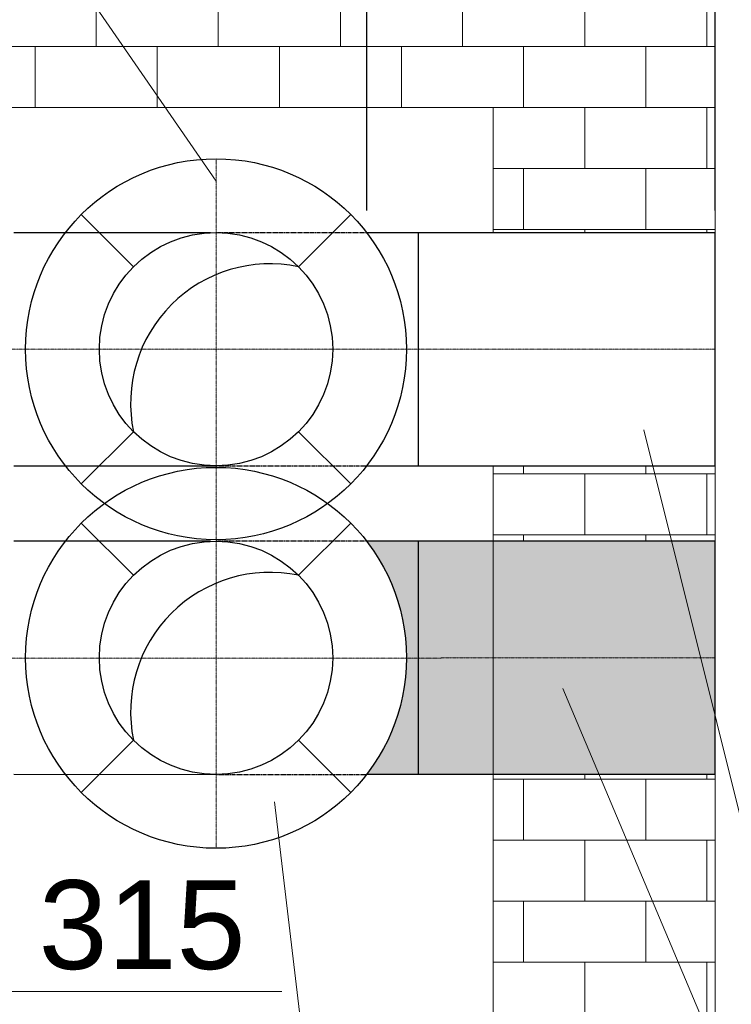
# Model space of a CAD drawing. Header units: millimetres. Extents: x 918337 to 1269480, y -257156 to -67477.
# Tile 59 of 114: x 1155101 to 1156063, y -222364 to -221033. Entities that reach past the tile are written whole.
import ezdxf

# ---------------------------------------------------------------- set-up
doc = ezdxf.new("R2010")
doc.units = ezdxf.units.MM
doc.linetypes.add('ACAD_ISO10W100', pattern=[18.5, 12, -3, 0.5, -3])
doc.linetypes.add('ČÁRKOVANÁ', pattern=[19.05, 12.7, -6.35])
doc.layers.get('0').update_dxf_attribs({"color": 8, "lineweight": 9})
for name, color, linetype, lineweight in [('1VZT - LEGENDY', 7, 'Continuous', 13), ('1VZT-POTRUBI', 4, 'Continuous', 30), ('1VZT-srafy', 253, 'Continuous', 13), ('1VZT-ČERCHOVANÁ', 7, 'ACAD_ISO10W100', 9), ('LEGENDY', 7, 'Continuous', 9)]:
    doc.layers.add(name, color=color, linetype=linetype, lineweight=lineweight)
doc.styles.get("Standard").update_dxf_attribs({"font": 'arial.ttf'})
doc.dimstyles.new('ISO-25', dxfattribs={"dimtxt": 2.5, "dimasz": 2.5, "dimexe": 1.25, "dimexo": 0.625, "dimtad": 1, "dimtxsty": 'Standard', "dimcen": 2.5, "dimadec": 0, "dimazin": 0, "dimtfac": 1, "dimtmove": 0, "dimatfit": 3, "dimfxl": 1, "dimarcsym": 0})

# ---------------------------------------------------------------- blocks, each defined once
blk = doc.blocks.new('_Open30')
at = {"color": 0, "linetype": 'ByBlock', "lineweight": -2}
for p, q in [((-1, 0.268), (0, 0)), ((0, 0), (-1, -0.268)), ((0, 0), (-1, 0))]:
    blk.add_line(p, q, dxfattribs=at)
blk = doc.blocks.new('*D768')
at = {"layer": '1VZT - LEGENDY', "color": 0, "lineweight": -2, "ltscale": 0.1, "transparency": 16777216}
for p, q in [((1155570.5, -221290.8), (1155570.5, -220796.4)), ((1156041.5, -221290.8), (1156041.5, -220796.4)), ((1155690.5, -220826.4), (1155921.5, -220826.4))]:
    blk.add_line(p, q, dxfattribs=at)
at = {"layer": 'Defpoints', "color": 0, "ltscale": 0.1, "transparency": 16777216}
for p in [(1156041.5, -220826.4), (1155570.5, -221320.8), (1156041.5, -221320.8)]:
    blk.add_point(p, dxfattribs=at)
at = {"layer": '1VZT - LEGENDY', "color": 0, "lineweight": -2, "ltscale": 0.1, "transparency": 16777216, "xscale": 120, "yscale": 120, "zscale": 120, "rotation": 180}
blk.add_blockref('_Open30', (1155570.5, -220826.4), dxfattribs=at)
at = {"layer": '1VZT - LEGENDY', "color": 0, "lineweight": -2, "ltscale": 0.1, "transparency": 16777216, "xscale": 120, "yscale": 120, "zscale": 120}
blk.add_blockref('_Open30', (1156041.5, -220826.4), dxfattribs=at)
at = {"layer": '1VZT - LEGENDY', "color": 0, "ltscale": 0.1, "transparency": 16777216, "insert": (1155806, -220735.1), "char_height": 120, "attachment_point": 5}
blk.add_mtext('450', dxfattribs=at)

msp = doc.modelspace()

# ---------------------------------------------------------------- hatches: boundary and pattern name
at = {"ltscale": 0.1}
h = msp.add_hatch(dxfattribs=at)
h.set_pattern_fill('BRICK', color=256, scale=13)
h.set_pattern_definition([(0, (121532.456, -85387.46), (0, 82.55), []), (90, (121532.46, -85387.46), (-165.1, 1e-14), [82.55, -82.55]), (90, (121615, -85387.46), (-165.1, 1e-14), [-82.55, 82.55])])
h.paths.add_polyline_path([(1150631.8, -221024.8), (1150631.8, -218290.1), (1150431.8, -218290.1), (1150431.8, -221024.8)])
h.paths.add_polyline_path([(1152931.8, -223257.9), (1152931.8, -224107), (1152931.8, -224227), (1153131.8, -224227), (1153131.8, -224133.2), (1153131.8, -223257.9)])
h.paths.add_polyline_path([(1156041.5, -220038.1), (1156041.5, -218409.9, -0.351247), (1155741.5, -218209.7), (1155741.5, -220038.1)])
h.paths.add_polyline_path([(1154567.7, -220042), (1157678.4, -220042), (1157678.4, -219157.2), (1154567.7, -219157.2)], flags=9)
at = {"layer": '1VZT-srafy', "ltscale": 0.1}
h = msp.add_hatch(dxfattribs=at)
h.set_pattern_fill('BRICK', color=256, scale=13)
h.paths.add_polyline_path([(1156041.5, -222425.2), (1155884.6, -222053), (1155741.5, -222053), (1155741.5, -224227), (1156041.5, -224227)])
h.paths.add_polyline_path([(1156041.5, -222053), (1155884.6, -222053), (1156041.5, -222425.2)], flags=17)
h.paths.add_polyline_path([(1155957, -221635.8), (1155741.5, -221635.8), (1155741.5, -221738), (1155982.5, -221738)])
h.paths.add_polyline_path([(1156041.5, -221635.8), (1155957, -221635.8), (1155982.5, -221738), (1156041.5, -221738)])
h.paths.add_polyline_path([(1156041.5, -220038.1), (1155741.5, -220038.1), (1155741.5, -220949.3), (1155158.7, -220949.3), (1155298.2, -221151.5), (1155741.5, -221151.5), (1155741.5, -221320.8), (1156041.5, -221320.8)])
h.paths.add_polyline_path([(1155158.7, -220949.3), (1153873.2, -220949.3), (1153919.6, -221151.5), (1155298.2, -221151.5)])
h.paths.add_polyline_path([(1153873.2, -220949.3), (1152931.8, -220949.3), (1152931.8, -221314.4), (1153131.8, -221314.4), (1153131.8, -221151.5), (1153919.6, -221151.5)])
h.paths.add_polyline_path([(1155639.1, -220859.9), (1155978.8, -220859.9), (1155978.8, -220612.6), (1155639.1, -220612.6)], flags=25)
h.paths.add_polyline_path([(1154186.1, -221243.5), (1154889.3, -221243.5), (1154889.3, -220996.3), (1154186.1, -220996.3)], flags=9)
h = msp.add_hatch(dxfattribs=at)
h.set_pattern_fill('HONEY', color=256, scale=13)
h.paths.add_polyline_path([(1153983.7, -221738, -0.414214), (1153933.7, -221688), (1153698.8, -221688), (1153698.8, -221690.2), (1153679.8, -221690.2), (1153679.8, -221690.2), (1153579.2, -221690.2), (1153567.8, -221690.2), (1153283.7, -221688, 0.414213), (1153648.7, -222053), (1153983.7, -222053)])
h.paths.add_polyline_path([(1152446.6, -223261.8), (1155557.3, -223261.8), (1155557.3, -222377), (1152446.6, -222377)], flags=9)
h = msp.add_hatch(dxfattribs=at)
h.set_pattern_fill('HONEY', color=256, scale=13)
h.paths.add_polyline_path([(1156041.5, -221738), (1155741.5, -221738), (1155741.5, -222053), (1156041.5, -222053)])
h.paths.add_polyline_path([(1155741.5, -221738), (1155640, -221738), (1155640, -222053), (1155741.5, -222053)])
h.paths.add_polyline_path([(1155640, -221738), (1155570.5, -221738, -0.166037), (1155624.3, -221895.5, -0.166037), (1155570.5, -222053), (1155640, -222053)])
h.paths.add_polyline_path([(1152446.6, -223261.8), (1155557.3, -223261.8), (1155557.3, -222377), (1152446.6, -222377)], flags=9)

# ---------------------------------------------------------------- linework, layer by layer
at = {"ltscale": 0.1}
for p, q in [((1156041.5, -224227), (1156041.5, -218409.9)), ((1155741.5, -221151.5), (1153131.8, -221151.5)), ((1155741.5, -221320.8), (1155741.5, -221151.5)), ((1155741.5, -224227), (1155741.5, -221635.8))]:
    msp.add_line(p, q, dxfattribs=at)
at = {"layer": '1VZT - LEGENDY', "ltscale": 0.1}
for p, q in [((1154530.2, -220038.1), (1155366.8, -221251, -0.5)), ((1156316, -223076.3), (1155945, -221587.3)), ((1156316, -223076.3), (1155835.7, -221937.1)), ((1155585.8, -223257.9), (1155445.8, -222090.4)), ((1154351.9, -222346.8), (1155455.8, -222346.8))]:
    msp.add_line(p, q, dxfattribs=at)
at = {"layer": '1VZT-POTRUBI', "ltscale": 0.1}
for p, q in [((1155255.3, -221366.8), (1155184.7, -221296.2)), ((1155478.3, -221366.8), (1155548.9, -221296.2)), ((1155359.2, -221320.8), (1155093.6, -221320.8, -285.1)), ((1156041.5, -221320.8), (1155570.5, -221320.8)), ((1155640, -221320.8, -285.1), (1155640, -221635.8, -285.1)), ((1156041.5, -221635.8), (1156041.5, -221320.8)), ((1155255.3, -221589.8), (1155184.7, -221660.3)), ((1155478.3, -221589.8), (1155548.9, -221660.3)), ((1155093.6, -221635.8, -285.1), (1155366.7, -221635.9)), ((1155570.5, -221635.8), (1156041.5, -221635.8))]:
    msp.add_line(p, q, dxfattribs=at)
at = {"layer": '1VZT-POTRUBI', "linetype": 'ČÁRKOVANÁ', "ltscale": 0.1}
for p, q in [((1155570.5, -221320.8), (1155366.8, -221320.8)), ((1155366.7, -221635.9), (1155570.5, -221635.9))]:
    msp.add_line(p, q, dxfattribs=at)
at = {"layer": '1VZT-POTRUBI', "color": 6, "ltscale": 0.1}
for p, q in [((1155255.3, -221784, -14.9), (1155184.7, -221713.5, -14.9)), ((1155478.3, -221784, -14.9), (1155548.9, -221713.5, -14.9)), ((1155359.2, -221738, -14.9), (1155093.6, -221738, -300)), ((1156041.5, -221738, -14.9), (1155570.5, -221738, -14.9)), ((1155640, -221738, -300), (1155640, -222053, -300)), ((1156041.5, -222053, -14.9), (1156041.5, -221738, -14.9)), ((1155255.3, -222007, -14.9), (1155184.7, -222077.6, -14.9)), ((1155478.3, -222007, -14.9), (1155548.9, -222077.6, -14.9)), ((1155093.6, -222053, -300), (1155366.7, -222053.2, -14.9)), ((1155570.5, -222053, -14.9), (1156041.5, -222053, -14.9))]:
    msp.add_line(p, q, dxfattribs=at)
at = {"layer": '1VZT-POTRUBI', "color": 6, "linetype": 'ČÁRKOVANÁ', "ltscale": 0.1}
for p, q in [((1155570.5, -221738, -14.9), (1155366.8, -221738, -14.9)), ((1155366.7, -222053.2, -14.9), (1155570.5, -222053.2, -14.9))]:
    msp.add_line(p, q, dxfattribs=at)
at = {"layer": '1VZT-POTRUBI', "ltscale": 0.1}
for radius in [257.5, 157.7]:
    msp.add_circle((1155366.8, -221478.3), radius, dxfattribs=at)
at = {"layer": '1VZT-POTRUBI', "color": 6, "ltscale": 0.1}
for radius in [257.5, 157.7]:
    msp.add_circle((1155366.8, -221895.5, -14.9), radius, dxfattribs=at)
at = {"layer": '1VZT-POTRUBI', "ltscale": 0.1}
msp.add_arc((1155439.7, -221551.2), 188.4, 78.1798, 191.8202, dxfattribs=at)
at = {"layer": '1VZT-POTRUBI', "color": 6, "ltscale": 0.1}
msp.add_arc((1155439.7, -221968.4, -14.9), 188.4, 78.1798, 191.8202, dxfattribs=at)
at = {"layer": '1VZT-ČERCHOVANÁ', "ltscale": 0.1}
for p, q in [((1155366.8, -222153, -14.9), (1155366.8, -221220.8)), ((1156041.5, -221478.3), (1153430.3, -221478.3)), ((1156041.5, -221895.5, -14.9), (1154283.7, -221896.8, -292.5))]:
    msp.add_line(p, q, dxfattribs=at)

# ---------------------------------------------------------------- texts
at = {"layer": 'LEGENDY', "lineweight": 5, "insert": (1154894.3, -222258.5), "char_height": 120, "attachment_point": 5}
msp.add_mtext_dynamic_manual_height_columns('SPIRO %%C 315', width=1517.357, gutter_width=12.5, heights=[0], dxfattribs=at)

# ---------------------------------------------------------------- dimensions: what is measured, and where the dimension line sits
at = {"layer": '1VZT - LEGENDY', "ltscale": 0.1}
dim = msp.add_linear_dim(base=(1156041.5, -220826.4), p1=(1155570.5, -221320.8), p2=(1156041.5, -221320.8), dimstyle='ISO-25', override={"dimtxt": 120, "dimasz": 120, "dimexe": 30, "dimexo": 30, "dimgap": 30, "dimdec": 0, "dimrnd": 50, "dimblk": 'Open30', "dimtdec": 0, "dimldrblk": 'Open30', "dimfxl": 10}, dxfattribs=at)
dim.commit()
dim.dimension.update_dxf_attribs({"geometry": '*D768', "text_midpoint": (1155806, -220735.1)})

doc.saveas('drawing.dxf')
